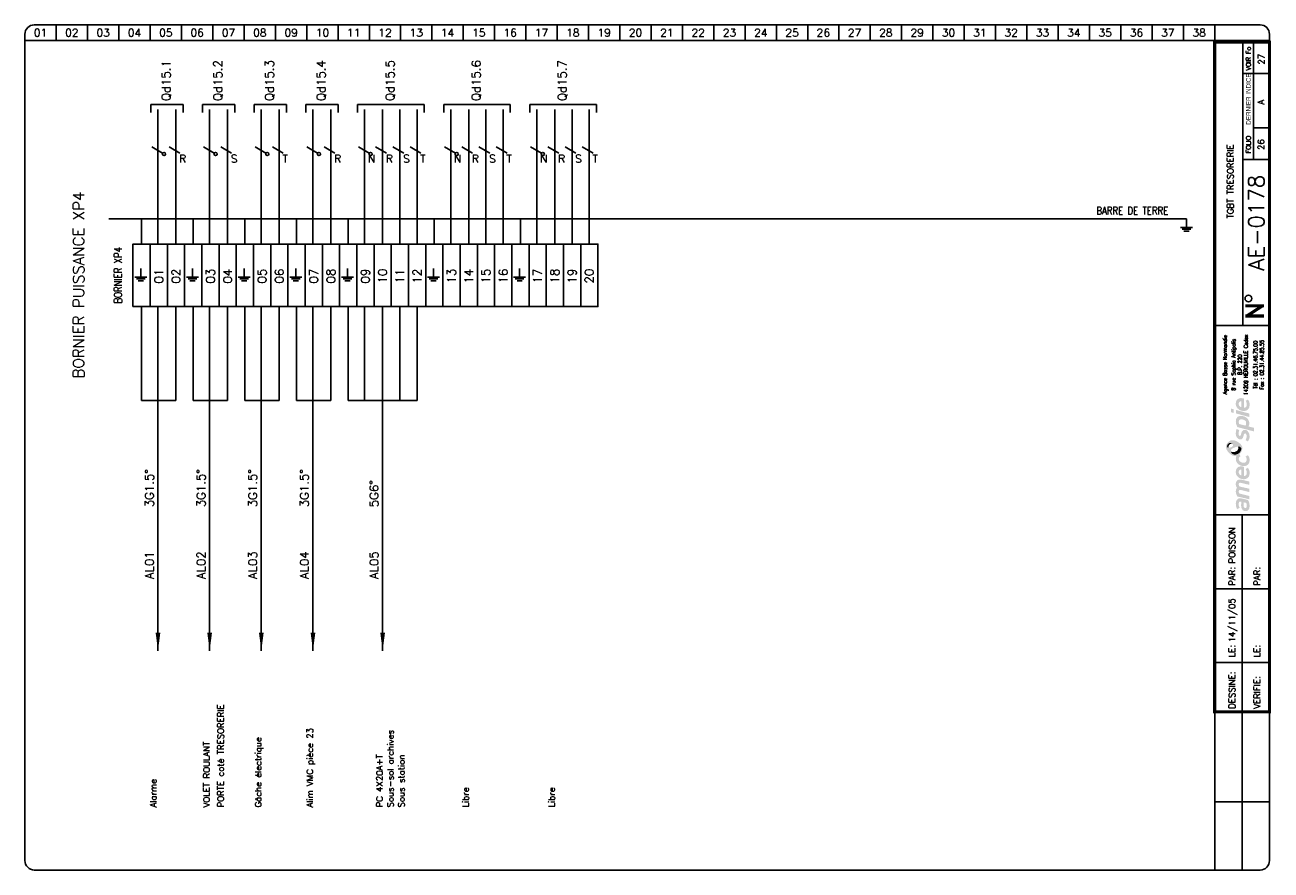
# Model space of a CAD drawing. Extents: x 0 to 398, y 0 to 270.
import ezdxf
from ezdxf.enums import TextEntityAlignment as Align

# ---------------------------------------------------------------- set-up
doc = ezdxf.new("R2010")
doc.units = 0
doc.header["$LTSCALE"] = 20
doc.header["$MEASUREMENT"] = 0
for name, color, linetype in [('TEXTE', 3, 'Continuous'), ('TRAIFIN', 1, 'Continuous'), ('TRAIGROS', 2, 'Continuous'), ('TRAIMOY', 4, 'Continuous')]:
    doc.layers.add(name, color=color, linetype=linetype)
doc.styles.add('ROMANS8', font='ROMANS8.shx')
doc.styles.get("Standard").update_dxf_attribs({"font": 'simplex.shx'})
doc.styles.add('TXT', font='txt', dxfattribs={"width": 0.8})

# ---------------------------------------------------------------- blocks, each defined once
blk = doc.blocks.new('FDP-DIV-CHU')
at = {"layer": 'TEXTE', "color": 7, "const_width": 1}
for points in [[(392.75, 180.25), (386.75, 180.25)], [(387.25, 177), (392.25, 180.25)], [(392.75, 177), (386.75, 177)]]:
    blk.add_lwpolyline(points, dxfattribs=at)
at = {"layer": 'TEXTE', "color": 7}
blk.add_circle((387.76, 182.59), 1.08, dxfattribs=at)
at = {"layer": 'TRAIFIN', "color": 7}
for p, q in [((7, 270), (7, 265)), ((17, 270), (17, 265)), ((27, 270), (27, 265)), ((37, 270), (37, 265)), ((47, 270), (47, 265)), ((57, 270), (57, 265)), ((67, 270), (67, 265)), ((77, 270), (77, 265)), ((87, 270), (87, 265)), ((97, 270), (97, 265)), ((107, 270), (107, 265)), ((117, 270), (117, 265)), ((127, 270), (127, 265)), ((137, 270), (137, 265)), ((147, 270), (147, 265)), ((157, 270), (157, 265)), ((167, 270), (167, 265)), ((177, 270), (177, 265)), ((187, 270), (187, 265)), ((197, 270), (197, 265)), ((207, 270), (207, 265)), ((217, 270), (217, 265)), ((227, 270), (227, 265)), ((237, 270), (237, 265)), ((247, 270), (247, 265)), ((257, 270), (257, 265)), ((267, 270), (267, 265)), ((277, 270), (277, 265)), ((287, 270), (287, 265)), ((297, 270), (297, 265)), ((307, 270), (307, 265)), ((317, 270), (317, 265)), ((327, 270), (327, 265)), ((337, 270), (337, 265)), ((347, 270), (347, 265)), ((357, 270), (357, 265)), ((367, 270), (367, 265)), ((377, 270), (377, 265)), ((389.41, 227.04), (389.41, 264.5)), ((389.41, 237.09), (393.96, 237.09))]:
    blk.add_line(p, q, dxfattribs=at)
at = {"layer": 'TRAIGROS', "color": 7}
for p, q in [((-3, 267), (-3, 265)), ((0, 270), (391.5, 270)), ((394.5, 267), (394.5, 265)), ((394.5, 265), (-3, 265)), ((394.5, 265), (-3, 265)), ((-3, 265), (-3, 3)), ((386, 174), (386, 264.5)), ((394.5, 3), (394.5, 265)), ((386, 254.5), (394, 254.5)), ((386, 227.01), (394, 227.01)), ((377, 174), (394.5, 174)), ((377, 113.52), (394.51, 113.52)), ((377, -0.03), (377, 50.52)), ((0, 0), (391.5, 0))]:
    blk.add_line(p, q, dxfattribs=at)
at = {"layer": 'TRAIGROS', "color": 7, "const_width": 1}
blk.add_lwpolyline([(377, 264.5), (377, 50.52), (394.5, 50.52), (394.5, 264.5), (377, 264.5)], dxfattribs=at)
at = {"layer": 'TRAIGROS', "color": 7}
for centre, start, end in [((0, 267), 90, 180), ((391.5, 267), 0, 90), ((0, 3), 180, 270), ((391.5, 3), 270, 0)]:
    blk.add_arc(centre, 3, start, end, dxfattribs=at)
at = {"layer": 'TRAIMOY', "color": 7}
for p, q in [((385.75, -0.01), (385.75, 113.52)), ((377, 89.82), (394.51, 89.82)), ((377, 66.27), (394.51, 66.27)), ((377, 21.75), (394.51, 21.75))]:
    blk.add_line(p, q, dxfattribs=at)
at = {"layer": 'TEXTE', "color": 7}
for s, p in [('01', (2, 267.5)), ('02', (12, 267.5)), ('03', (22, 267.5)), ('04', (32, 267.5)), ('05', (42, 267.5)), ('06', (52, 267.5)), ('07', (62, 267.5)), ('08', (72, 267.5)), ('09', (82, 267.5)), ('10', (92, 267.5)), ('11', (102, 267.5)), ('12', (112, 267.5)), ('13', (122, 267.5)), ('14', (132, 267.5)), ('15', (142, 267.5)), ('16', (152, 267.5)), ('17', (162, 267.5)), ('18', (172, 267.5)), ('19', (182, 267.5)), ('20', (192, 267.5)), ('21', (202, 267.5)), ('22', (212, 267.5)), ('23', (222, 267.5)), ('24', (232, 267.5)), ('25', (242, 267.5)), ('26', (252, 267.5)), ('27', (262, 267.5)), ('28', (272, 267.5)), ('29', (282, 267.5)), ('30', (292, 267.5)), ('31', (302, 267.5)), ('32', (312, 267.5)), ('33', (322, 267.5)), ('34', (332, 267.5)), ('35', (342, 267.5)), ('36', (352, 267.5)), ('37', (362, 267.5)), ('38', (372, 267.5))]:
    blk.add_text(s, height=2.5, dxfattribs=at).set_placement(p, align=Align.MIDDLE)
at = {"layer": 'TEXTE', "color": 7, "width": 0.867769}
blk.add_text('VOIR Fo', height=1.5, rotation=90, dxfattribs=at).set_placement((388.5, 255.5), (388.5, 263), align=Align.FIT)
at = {"layer": 'TEXTE', "color": 7, "style": 'TXT', "width": 0.8}
blk.add_text('DERNIER INDICE', height=1.5, rotation=90, dxfattribs=at).set_placement((388.5, 238.12))
at = {"layer": 'TEXTE', "color": 7}
blk.add_text('FOLIO', height=1.5, rotation=90, dxfattribs=at).set_placement((388.5, 231.76), align=Align.CENTER)
for s, p in [('PAR:', (383.51, 90.82)), ('PAR:', (391.51, 90.82)), ('LE:', (383.51, 67.95)), ('LE:', (391.51, 67.95)), ('DESSINE:', (383.51, 51.52)), ('VERIFIE:', (391.51, 51.52))]:
    blk.add_text(s, height=2, rotation=90, dxfattribs=at).set_placement(p)
at = {"layer": 'TEXTE'}
for tag, p in [('FOLIO_SUIVANT', (392.9, 259.04)), ('INDICE', (392.79, 245.35)), ('FOLIO', (392.79, 231.76))]:
    blk.add_attdef(tag, text='', height=2, rotation=90, dxfattribs=at).set_placement(p, align=Align.CENTER)
blk.add_attdef('INTITULE_DU_PLAN', text='', height=2, rotation=90, dxfattribs=at).set_placement((382, 220), align=Align.MIDDLE)
at = {"layer": 'TEXTE', "color": 4}
blk.add_attdef('NUMERO', text='', height=5, rotation=90, dxfattribs=at).set_placement((392.79, 206.79), align=Align.CENTER)
at = {"layer": 'TEXTE'}
for tag, p in [('DESSINATEUR', (383.53, 97.95)), ('DATE', (383.51, 72.76))]:
    blk.add_attdef(tag, p, '', height=2, rotation=90, dxfattribs=at)
blk = doc.blocks.new('LOGO')
h = blk.add_hatch(color=187)
h.paths.add_polyline_path([(0.27, -25.15), (-0.26, -25.03), (-0.61, -25.01), (-0.96, -25.01), (-1.3, -25.15), (-1.56, -25.39), (-1.76, -25.66), (-1.92, -26.06), (-2.01, -26.61), (-2, -27.13), (-1.95, -27.54), (-1.82, -27.98), (-1.59, -28.49), (-0.78, -28.03), (-0.88, -27.84), (-0.99, -27.58), (-1.06, -27.27), (-1.09, -26.94), (-1.07, -26.65), (-1.03, -26.36), (-0.9, -26.15), (-0.74, -26.05), (-0.59, -26.04), (-0.23, -26.1), (-0.26, -26.47), (-0.29, -26.77), (-0.31, -27.1), (-0.31, -27.41), (-0.26, -27.77), (-0.19, -28.1), (-0.05, -28.44), (0.2, -28.78), (0.48, -28.98), (0.87, -29.11), (1.22, -29.1), (1.58, -29.04), (1.84, -28.87), (2.14, -28.53), (2.3, -28.16), (2.37, -27.71), (2.36, -27.1), (2.28, -26.51), (2.08, -25.89), (1.89, -25.54), (0.84, -25.3)])
h.paths.add_polyline_path([(0.54, -26.31), (1.32, -26.47), (1.41, -26.69), (1.48, -27.01), (1.49, -27.42), (1.48, -27.74), (1.4, -27.9), (1.29, -28.03), (1.14, -28.09), (0.96, -28.1), (0.81, -28.07), (0.69, -27.97), (0.6, -27.85), (0.54, -27.71), (0.5, -27.54), (0.49, -27.3), (0.49, -27.06), (0.5, -26.59)], flags=16)
h.paths.add_polyline_path([(-0.88, -23.47), (-0.97, -23.29), (-1.06, -23.08), (-1.08, -22.86), (-1.05, -22.63), (-0.97, -22.45), (-0.79, -22.36), (-0.5, -22.33), (2.29, -23.01), (2.29, -21.94), (-0.8, -21.24), (-0.96, -21.08), (-1.06, -20.77), (-1.1, -20.45), (-1, -20.2), (-0.87, -20.11), (-0.7, -20.03), (-0.48, -20.05), (2.29, -20.7), (2.29, -19.65), (-0.36, -19.01), (-0.65, -19), (-1.01, -19.01), (-1.3, -19.12), (-1.55, -19.28), (-1.77, -19.54), (-1.9, -19.8), (-1.98, -20), (-2.02, -20.38), (-2.01, -20.76), (-1.91, -21.13), (-1.79, -21.45), (-1.64, -21.71), (-1.75, -21.83), (-1.89, -22.08), (-1.98, -22.36), (-2.01, -22.66), (-2.01, -23), (-1.95, -23.36), (-1.85, -23.71), (-1.69, -24.08), (-1.5, -24.43), (2.29, -25.32), (2.29, -24.26)])
h.paths.add_polyline_path([(-0.19, -14.81), (-0.51, -14.81), (-0.91, -14.88), (-1.19, -15), (-1.42, -15.16), (-1.64, -15.38), (-1.83, -15.67), (-1.95, -15.97), (-2, -16.26), (-2.02, -16.52), (-2.01, -16.84), (-1.96, -17.15), (-1.84, -17.46), (-1.65, -17.81), (-1.41, -18.09), (-1.14, -18.33), (-0.89, -18.51), (-0.59, -18.68), (-0.17, -18.82), (0.24, -18.89), (0.59, -18.91), (0.98, -18.88), (1.37, -18.75), (1.77, -18.51), (2.17, -18.06), (2.33, -17.58), (2.38, -17.11), (2.38, -16.56), (2.33, -16.15), (2.2, -15.79), (2.03, -15.5), (1.82, -15.25), (1.14, -15.68), (1.3, -15.94), (1.42, -16.3), (1.49, -16.68), (1.49, -16.99), (1.43, -17.33), (1.23, -17.63), (0.99, -17.81), (0.79, -17.86), (0.6, -17.84), (0.6, -14.97), (0.23, -14.85)])
h.paths.add_polyline_path([(-0.26, -17.69), (-0.43, -17.64), (-0.58, -17.55), (-0.76, -17.39), (-0.9, -17.24), (-1.01, -17.02), (-1.06, -16.86), (-1.08, -16.63), (-1.06, -16.36), (-0.96, -16.16), (-0.83, -15.98), (-0.62, -15.87), (-0.44, -15.83), (-0.26, -15.83)], flags=16)
h.paths.add_polyline_path([(-0.09, -13.56), (-0.44, -13.4), (-0.74, -13.16), (-0.95, -12.9), (-1.04, -12.61), (-1.08, -12.36), (-1.02, -12.05), (-0.89, -11.83), (-0.73, -11.69), (-0.61, -11.61), (-0.5, -11.55), (-0.88, -10.89), (-1.08, -11.04), (-1.32, -11.18), (-1.51, -11.28), (-1.78, -11.38), (-1.87, -11.55), (-1.97, -11.89), (-2.01, -12.3), (-1.98, -12.76), (-1.82, -13.35), (-1.54, -13.76), (-1.25, -14.08), (-0.85, -14.34), (-0.48, -14.51), (-0.05, -14.65), (0.44, -14.71), (0.94, -14.69), (1.47, -14.5), (1.83, -14.25), (2.09, -13.94), (2.26, -13.6), (2.36, -13.21), (2.39, -12.82), (2.37, -12.43), (2.27, -11.98), (2.07, -11.58), (1.82, -11.23), (1.12, -11.67), (1.29, -11.95), (1.43, -12.27), (1.45, -12.61), (1.43, -12.96), (1.23, -13.36), (0.95, -13.57), (0.61, -13.63), (0.31, -13.63)])
h.paths.add_polyline_path([(1.25, -3.19), (0.94, -3.13), (0.59, -3.14), (0.32, -3.25), (0.1, -3.49), (-0.12, -3.81), (-0.25, -4.17), (-0.38, -4.62), (-0.46, -4.92), (-0.59, -5.03), (-0.74, -5.08), (-0.86, -5.03), (-0.96, -4.94), (-1.06, -4.74), (-1.12, -4.53), (-1.11, -4.23), (-1.07, -3.86), (-1.01, -3.51), (-0.93, -3.23), (-1.72, -2.85), (-1.84, -3.12), (-1.93, -3.4), (-1.97, -3.68), (-2, -3.98), (-2.02, -4.32), (-2, -4.65), (-1.94, -5.01), (-1.8, -5.31), (-1.64, -5.58), (-1.4, -5.84), (-1.11, -6.04), (-0.85, -6.17), (-0.56, -6.2), (-0.24, -6.15), (0.01, -5.99), (0.18, -5.81), (0.32, -5.51), (0.41, -5.18), (0.51, -4.86), (0.57, -4.63), (0.67, -4.45), (0.78, -4.33), (0.97, -4.29), (1.15, -4.35), (1.3, -4.55), (1.41, -4.85), (1.44, -5.24), (1.41, -5.62), (1.33, -5.91), (1.23, -6.15), (1.09, -6.39), (1.78, -6.81), (1.86, -6.74), (1.97, -6.61), (2.14, -6.32), (2.27, -6), (2.36, -5.62), (2.37, -5.24), (2.35, -4.86), (2.3, -4.52), (2.19, -4.21), (2.03, -3.92), (1.85, -3.65), (1.57, -3.35)])
h.paths.add_polyline_path([(1.14, 0.91), (0.82, 1.08), (0.5, 1.2), (0.1, 1.27), (-0.26, 1.3), (-0.73, 1.29), (-1.12, 1.19), (-1.38, 1.04), (-1.61, 0.8), (-1.77, 0.55), (-1.89, 0.33), (-1.98, 0.01), (-2.01, -0.32), (-1.99, -0.65), (-1.95, -1.02), (-1.88, -1.34), (-1.76, -1.63), (-1.63, -1.96), (-1.52, -2.24), (3.84, -3.66), (3.84, -2.51), (1.96, -2.01), (2.11, -1.85), (2.24, -1.56), (2.27, -1.32), (2.29, -1.04), (2.27, -0.75), (2.21, -0.44), (2.07, -0.1), (1.9, 0.2), (1.71, 0.44), (1.43, 0.71)])
h.paths.add_polyline_path([(0.98, -1.77), (-0.92, -1.28), (-0.98, -1.1), (-1.05, -0.84), (-1.07, -0.56), (-1.04, -0.29), (-0.94, -0.06), (-0.77, 0.11), (-0.53, 0.2), (-0.24, 0.22), (0.04, 0.2), (0.35, 0.13), (0.58, 0.05), (0.81, -0.07), (1.02, -0.24), (1.19, -0.46), (1.27, -0.68), (1.28, -0.93), (1.28, -1.16), (1.24, -1.43), (1.15, -1.61)], flags=16)
h.paths.add_polyline_path([(-1.97, 3.22), (-1.97, 2.11), (2.35, 0.95), (2.35, 2.06)])
h.paths.add_polyline_path([(-3.55, 3.65), (-3.55, 2.48), (-2.65, 2.25), (-2.65, 3.43)])
h.paths.add_polyline_path([(-0.19, 6.99), (-0.51, 6.99), (-0.91, 6.92), (-1.19, 6.81), (-1.42, 6.64), (-1.64, 6.43), (-1.83, 6.14), (-1.95, 5.83), (-2, 5.54), (-2.02, 5.28), (-2.01, 4.96), (-1.96, 4.66), (-1.84, 4.34), (-1.65, 4), (-1.41, 3.71), (-1.14, 3.48), (-0.89, 3.29), (-0.59, 3.12), (-0.17, 2.98), (0.24, 2.92), (0.59, 2.89), (0.98, 2.93), (1.37, 3.06), (1.77, 3.29), (2.17, 3.75), (2.33, 4.22), (2.38, 4.7), (2.38, 5.24), (2.33, 5.65), (2.2, 6.02), (2.03, 6.3), (1.82, 6.56), (1.14, 6.13), (1.3, 5.87), (1.42, 5.5), (1.49, 5.12), (1.49, 4.82), (1.43, 4.47), (1.23, 4.17), (0.99, 4), (0.79, 3.94), (0.6, 3.96), (0.6, 6.83), (0.23, 6.96)])
h.paths.add_polyline_path([(-0.26, 4.11), (-0.43, 4.16), (-0.58, 4.26), (-0.76, 4.42), (-0.9, 4.56), (-1.01, 4.78), (-1.06, 4.95), (-1.08, 5.17), (-1.06, 5.44), (-0.96, 5.64), (-0.83, 5.82), (-0.62, 5.93), (-0.44, 5.97), (-0.26, 5.97)], flags=16)
h = blk.add_hatch(color=135)
h.paths.add_polyline_path([(-2.62, -6.48), (-2.99, -6.44), (-3.33, -6.46), (-3.66, -6.54), (-3.9, -6.66), (-4.19, -6.88), (-4.48, -7.12), (-4.72, -7.4), (-4.9, -7.71), (-5.08, -8.08), (-5.15, -8.51), (-5.14, -8.84), (-5.03, -9.22), (-4.88, -9.56), (-4.68, -9.88), (-4.46, -10.22), (-4.19, -10.51), (-3.87, -10.81), (-3.57, -11.02), (-3.23, -11.21), (-2.91, -11.36), (-2.54, -11.44), (-2.16, -11.45), (-1.78, -11.38), (-1.51, -11.28), (-1.32, -11.18), (-1.08, -11.04), (-0.88, -10.89), (-0.73, -10.77), (-0.54, -10.54), (-0.29, -10.22), (-0.06, -9.77), (0.06, -9.2), (0.05, -8.64), (-0.11, -8.22), (-0.36, -7.85), (-0.69, -7.52), (-1.07, -7.21), (-1.43, -6.95), (-1.9, -6.73), (-2.27, -6.57)])
h.paths.add_polyline_path([(-2.94, -7.94), (-2.93, -8.06), (-2.93, -8.18), (-2.98, -8.34), (-3.08, -8.43), (-3.22, -8.54), (-3.43, -8.66), (-3.65, -8.75), (-3.89, -8.84), (-4.16, -8.87), (-4.34, -8.85), (-4.5, -8.82), (-4.67, -8.73), (-4.76, -8.58), (-4.8, -8.43), (-4.79, -8.24), (-4.75, -8.06), (-4.69, -7.92), (-4.59, -7.78), (-4.48, -7.64), (-4.34, -7.51), (-4.19, -7.41), (-4, -7.31), (-3.79, -7.28), (-3.58, -7.31), (-3.42, -7.38), (-3.25, -7.49), (-3.12, -7.62), (-3.02, -7.79)], flags=16)
h.paths.add_polyline_path([(-1.84, -8.57), (-1.32, -8.49), (-1.12, -8.49), (-0.87, -8.49), (-0.65, -8.57), (-0.45, -8.72), (-0.32, -8.9), (-0.26, -9.1), (-0.28, -9.35), (-0.35, -9.63), (-0.51, -9.97), (-0.73, -10.32), (-1.02, -10.58), (-1.39, -10.82), (-1.78, -10.98), (-2.23, -11.04), (-2.55, -11.01), (-2.82, -10.95), (-3.16, -10.77), (-3.4, -10.52), (-3.53, -10.28), (-3.6, -10.02), (-3.6, -9.73), (-3.5, -9.48), (-3.31, -9.23), (-3, -9.04), (-2.68, -8.88), (-2.26, -8.71)], flags=16)
h = blk.add_hatch(color=253)
h.paths.add_polyline_path([(-4, -7.31), (-4.19, -7.41), (-4.34, -7.51), (-4.48, -7.64), (-4.59, -7.78), (-4.69, -7.92), (-4.75, -8.06), (-4.79, -8.24), (-4.8, -8.43), (-4.76, -8.58), (-4.67, -8.73), (-4.5, -8.82), (-4.34, -8.85), (-4.36, -8.64), (-4.33, -8.43), (-4.27, -8.21), (-4.19, -8.05), (-4.09, -7.91), (-3.95, -7.79), (-3.82, -7.69), (-3.65, -7.62), (-3.47, -7.58), (-3.28, -7.58), (-3.12, -7.62), (-3.25, -7.49), (-3.42, -7.38), (-3.58, -7.31), (-3.79, -7.28)])
h.paths.add_polyline_path([(-0.87, -8.49), (-1.12, -8.49), (-1.32, -8.49), (-1.27, -8.65), (-1.22, -8.89), (-1.24, -9.17), (-1.31, -9.4), (-1.45, -9.63), (-1.67, -9.84), (-1.91, -10), (-2.2, -10.15), (-2.48, -10.22), (-2.71, -10.25), (-2.97, -10.24), (-3.22, -10.21), (-3.44, -10.12), (-3.6, -10.02), (-3.53, -10.28), (-3.4, -10.52), (-3.16, -10.77), (-2.82, -10.95), (-2.55, -11.01), (-2.23, -11.04), (-1.78, -10.98), (-1.39, -10.82), (-1.02, -10.58), (-0.73, -10.32), (-0.51, -9.97), (-0.35, -9.63), (-0.28, -9.35), (-0.26, -9.1), (-0.32, -8.9), (-0.45, -8.72), (-0.65, -8.57)])
at = {"color": 7, "style": 'ROMANS8', "width": 0.8}
for s, height, p in [('Agence Basse Normandie', 1.2384, (-4.85, 17.68)), ('8 rue Sophia Antipolis', 1.2384, (-2.12, 17.68)), ('14209 HEROUVILLE Cedex', 1.2384, (1.84, 17.68)), ('B.P. 220', 1.238, (-0.08, 17.68)), ('Tél : 02.31.46.75.00', 1.2384, (4.88, 17.68)), ('Fax : 02.31.44.85.55', 1.2384, (6.91, 17.68))]:
    blk.add_text(s, height=height, rotation=90, dxfattribs=at).set_placement(p, align=Align.CENTER)
blk = doc.blocks.new('U82')
at = {"layer": 'TRAIFIN'}
blk.add_line((0, -5), (0, 0), dxfattribs=at)
at = {"layer": 'TRAIMOY'}
for p, q in [((-3.5, -5), (3.5, -5)), ((-2.5, -6), (2.5, -6)), ((-1.5, -7), (1.5, -7))]:
    blk.add_line(p, q, dxfattribs=at)
blk = doc.blocks.new('X66')
at = {"linetype": 'Continuous'}
blk.add_lwpolyline([(-1.73, 2.5), (1.73, 0.5)], dxfattribs=at)
blk.add_circle((2.17, 0.25), 0.5, dxfattribs=at)
blk = doc.blocks.new('X59')
at = {"linetype": 'Continuous'}
blk.add_lwpolyline([(-1.73, 1), (1.73, -1)], dxfattribs=at)

msp = doc.modelspace()

# ---------------------------------------------------------------- linework, layer by layer
for p, q in [((40.25, 244.58), (50.5, 244.58)), ((40.25, 242.04), (40.25, 244.58)), ((50.5, 244.58), (50.5, 242.04)), ((56.75, 242.04), (56.75, 244.58)), ((56.75, 244.58), (67, 244.58)), ((67, 244.58), (67, 242.04)), ((73.25, 242.04), (73.25, 244.58)), ((73.25, 244.58), (83.5, 244.58)), ((83.5, 244.58), (83.5, 242.04)), ((89.75, 242.04), (89.75, 244.58)), ((89.75, 244.58), (100, 244.58)), ((100, 244.58), (100, 242.04)), ((106.25, 242.04), (106.25, 244.58)), ((106.25, 244.58), (127.5, 244.58)), ((127.5, 244.58), (127.5, 242.04)), ((133.75, 244.58), (155, 244.58)), ((133.75, 242.04), (133.75, 244.58)), ((155, 244.58), (155, 242.04)), ((161.25, 244.58), (182.5, 244.58)), ((161.25, 242.04), (161.25, 244.58)), ((182.5, 244.58), (182.5, 242.04))]:
    msp.add_line(p, q)
for points in [[(42.5, 70, 0, 1.5, 0), (42.5, 75.79, 1.5, 1.5, 0)], [(59, 70, 0, 1.5, 0), (59, 75.79, 1.5, 1.5, 0)], [(75.5, 70, 0, 1.5, 0), (75.5, 75.79, 1.5, 1.5, 0)], [(92, 70, 0, 1.5, 0), (92, 75.79, 1.5, 1.5, 0)], [(114.25, 70, 0, 1.5, 0), (114.25, 75.79, 1.5, 1.5, 0)]]:
    msp.add_lwpolyline(points, format="xyseb")
at = {"layer": 'TRAIFIN'}
for p, q in [((42.5, 200), (42.5, 243)), ((48.25, 200), (48.25, 243)), ((59, 200), (59, 243)), ((64.75, 200), (64.75, 243)), ((75.5, 200), (75.5, 243)), ((81.25, 200), (81.25, 243)), ((92, 200), (92, 243)), ((97.75, 200), (97.75, 243)), ((108.5, 200), (108.5, 243)), ((114.25, 200), (114.25, 243)), ((119.75, 200), (119.75, 243)), ((125.25, 200), (125.25, 243)), ((136, 200), (136, 243)), ((141.75, 200), (141.75, 243)), ((147.25, 200), (147.25, 243)), ((152.75, 200), (152.75, 243)), ((163.5, 200), (163.5, 243)), ((169.25, 200), (169.25, 243)), ((174.75, 200), (174.75, 243)), ((180.25, 200), (180.25, 243)), ((37.25, 180), (37.25, 150)), ((42.5, 180), (42.5, 150)), ((48.25, 180), (48.25, 150)), ((53.75, 180), (53.75, 150)), ((59, 180), (59, 150)), ((64.75, 180), (64.75, 150)), ((70.25, 180), (70.25, 150)), ((75.5, 180), (75.5, 150)), ((81.25, 180), (81.25, 150)), ((86.75, 180), (86.75, 150)), ((92, 180), (92, 150)), ((97.75, 180), (97.75, 150)), ((103.25, 180), (103.25, 150)), ((108.5, 180), (108.5, 150)), ((114.25, 180), (114.25, 150)), ((119.75, 180), (119.75, 150)), ((125.25, 180), (125.25, 150))]:
    msp.add_line(p, q, dxfattribs=at)
at = {"layer": 'TRAIMOY'}
for p, q in [((26.83, 208), (370.94, 208)), ((37.25, 200), (37.25, 208)), ((53.75, 200), (53.75, 208)), ((70.25, 200), (70.25, 208)), ((86.75, 200), (86.75, 208)), ((103.25, 200), (103.25, 208)), ((130.75, 200), (130.75, 208)), ((158.25, 200), (158.25, 208)), ((37.25, 150), (48.25, 150)), ((42.5, 70), (42.5, 150)), ((53.75, 150), (64.75, 150)), ((59, 70), (59, 150)), ((70.25, 150), (81.25, 150)), ((75.5, 70), (75.5, 150)), ((86.75, 150), (97.75, 150)), ((92, 70), (92, 150)), ((103.25, 150), (125.25, 150)), ((114.25, 70), (114.25, 150))]:
    msp.add_line(p, q, dxfattribs=at)
for points in [[(34.5, 180), (34.5, 200), (40, 200), (40, 180)], [(40, 180), (40, 200), (45.5, 200), (45.5, 180)], [(45.5, 180), (45.5, 200), (51, 200), (51, 180)], [(51, 180), (51, 200), (56.5, 200), (56.5, 180)], [(56.5, 180), (56.5, 200), (62, 200), (62, 180)], [(62, 180), (62, 200), (67.5, 200), (67.5, 180)], [(67.5, 180), (67.5, 200), (73, 200), (73, 180)], [(73, 180), (73, 200), (78.5, 200), (78.5, 180)], [(78.5, 180), (78.5, 200), (84, 200), (84, 180)], [(84, 180), (84, 200), (89.5, 200), (89.5, 180)], [(89.5, 180), (89.5, 200), (95, 200), (95, 180)], [(95, 180), (95, 200), (100.5, 200), (100.5, 180)], [(100.5, 180), (100.5, 200), (106, 200), (106, 180)], [(106, 180), (106, 200), (111.5, 200), (111.5, 180)], [(111.5, 180), (111.5, 200), (117, 200), (117, 180)], [(117, 180), (117, 200), (122.5, 200), (122.5, 180)], [(122.5, 180), (122.5, 200), (128, 200), (128, 180)], [(128, 180), (128, 200), (133.5, 200), (133.5, 180)], [(133.5, 180), (133.5, 200), (139, 200), (139, 180)], [(139, 180), (139, 200), (144.5, 200), (144.5, 180)], [(144.5, 180), (144.5, 200), (150, 200), (150, 180)], [(150, 180), (150, 200), (155.5, 200), (155.5, 180)], [(155.5, 180), (155.5, 200), (161, 200), (161, 180)], [(161, 180), (161, 200), (166.5, 200), (166.5, 180)], [(166.5, 180), (166.5, 200), (172, 200), (172, 180)], [(172, 180), (172, 200), (177.5, 200), (177.5, 180)], [(177.5, 180), (177.5, 200), (183, 200), (183, 180)]]:
    msp.add_lwpolyline(points, close=True, dxfattribs=at)

# ---------------------------------------------------------------- block references
msp.add_blockref('LOGO', (388.75, 143.76))
at = {"layer": 'TEXTE'}
msp.add_blockref('FDP-DIV-CHU', (3, 0), dxfattribs=at).add_auto_attribs({'DATE': '14/11/05', 'DESSINATEUR': 'POISSON', 'NUMERO': 'AE-0178', 'INTITULE_DU_PLAN': 'TGBT TRESORERIE', 'FOLIO': '26', 'FOLIO_SUIVANT': '27', 'INDICE': 'A'})
at = {"layer": 'TEXTE', "yscale": 0.5499999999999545, "zscale": 0.55}
for p, xscale in [((371, 208), 0.549999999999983), ((37, 192.13), 0.5500000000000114), ((53.5, 192.13), 0.549999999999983), ((70, 192.13), 0.549999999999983), ((86.5, 192.13), 0.5500000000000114), ((103, 192.13), 0.549999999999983), ((130.5, 192.13), 0.549999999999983), ((158, 192.13), 0.549999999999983)]:
    msp.add_blockref('U82', p, dxfattribs=dict(at, xscale=xscale))
at = {"layer": 'TRAIFIN'}
for name, p in [('X66', (42.25, 228.5)), ('X59', (47.75, 230)), ('X66', (58.75, 228.5)), ('X59', (64.25, 230)), ('X66', (75.25, 228.5)), ('X59', (80.75, 230)), ('X66', (91.75, 228.5)), ('X59', (97.25, 230)), ('X66', (108.25, 228.5)), ('X59', (113.75, 230)), ('X59', (119.25, 230)), ('X59', (124.75, 230)), ('X66', (135.75, 228.5)), ('X59', (141.25, 230)), ('X59', (146.75, 230)), ('X59', (152.25, 230)), ('X66', (163.25, 228.5)), ('X59', (168.75, 230)), ('X59', (174.25, 230)), ('X59', (179.75, 230))]:
    msp.add_blockref(name, p, dxfattribs=at)

# ---------------------------------------------------------------- texts
at = {"layer": 'TEXTE'}
for s, height, p in [('Qd15.1', 2.75, (46.49, 245.67)), ('Qd15.2', 2.75, (62.99, 245.67)), ('Qd15.3', 2.75, (79.49, 245.67)), ('Qd15.4', 2.75, (95.99, 245.67)), ('Qd15.5', 2.75, (117.99, 245.67)), ('Qd15.6', 2.75, (145.49, 245.67)), ('Qd15.7', 2.75, (172.99, 245.67)), ('BORNIER PUISSANCE XP4', 3.5, (18.87, 157.09)), ('01', 2.75, (44.13, 187.38)), ('02', 2.75, (49.63, 187.38)), ('03', 2.75, (60.63, 187.38)), ('04', 2.75, (66.13, 187.38)), ('05', 2.75, (77.12, 187.38)), ('06', 2.75, (82.62, 187.38)), ('07', 2.75, (93.62, 187.38)), ('08', 2.75, (99.12, 187.38)), ('09', 2.75, (110.12, 187.38)), ('10', 2.75, (115.62, 187.38)), ('11', 2.75, (121.12, 187.38)), ('12', 2.75, (126.62, 187.38)), ('13', 2.75, (137.62, 187.38)), ('14', 2.75, (143.12, 187.38)), ('15', 2.75, (148.62, 187.38)), ('16', 2.75, (154.12, 187.38)), ('17', 2.75, (165.12, 187.38)), ('18', 2.75, (170.62, 187.38)), ('19', 2.75, (176.12, 187.38)), ('20', 2.75, (181.62, 187.38)), ('3G1.5°', 2.75, (41.12, 115.91)), ('3G1.5°', 2.75, (57.62, 115.91)), ('3G1.5°', 2.75, (74.12, 115.91)), ('3G1.5°', 2.75, (90.62, 115.91)), ('5G6°', 2.75, (112.87, 115.91)), ('AL01', 2.75, (41.12, 92.97)), ('AL02', 2.75, (57.62, 92.97)), ('AL03', 2.75, (74.12, 92.97)), ('AL04', 2.75, (90.62, 92.97)), ('AL05', 2.75, (112.87, 92.97))]:
    msp.add_text(s, height=height, rotation=90, dxfattribs=at).set_placement(p)
for s, p in [('R', (49.25, 226)), ('S', (65.75, 226)), ('T', (82.25, 226)), ('R', (98.75, 226)), ('N', (109.5, 226)), ('R', (115.25, 226)), ('S', (120.75, 226)), ('T', (126.25, 226)), ('N', (137, 226)), ('R', (142.75, 226)), ('S', (148.25, 226)), ('T', (153.75, 226)), ('N', (164.5, 226)), ('R', (170.25, 226)), ('S', (175.75, 226)), ('T', (181.25, 226))]:
    msp.add_text(s, height=2.5, dxfattribs=at).set_placement(p)
at = {"layer": 'TEXTE', "width": 0.8}
msp.add_text('BARRE DE TERRE', height=2.5, dxfattribs=at).set_placement((342.18, 209.41))
msp.add_text('BORNIER XP4', height=2.5, rotation=90, dxfattribs=at).set_placement((31, 181))
at = {"layer": 'TEXTE', "ltscale": 0.9}
for s, p in [('PORTE coté TRESORERIE', (63.5, 20)), ('VOLET ROULANT', (59, 20)), ('Gâche électrique', (75.5, 20)), ('Alim VMC pièce 23', (92, 20)), ('Sous-sol archives', (117.75, 20)), ('PC 4X20A+T', (114.25, 20)), ('Sous station', (121.25, 20)), ('Alarme', (42, 20)), ('Libre', (141.75, 20)), ('Libre', (169.25, 20))]:
    msp.add_text(s, height=2, rotation=90, dxfattribs=at).set_placement(p)

doc.saveas('drawing.dxf')
